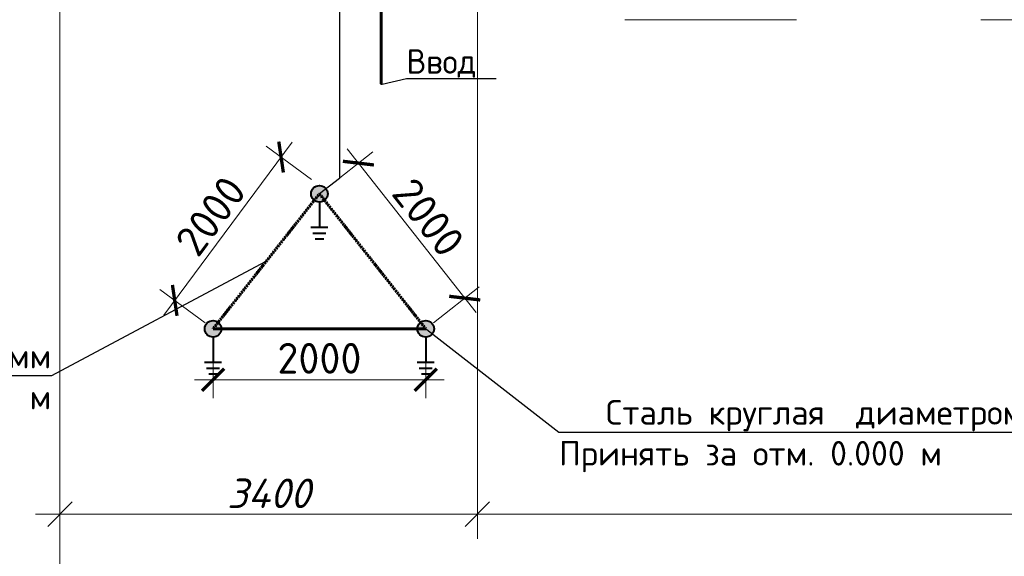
# Model space of a CAD drawing. Header units: millimetres. Extents: x 1114507 to 93926427, y 174473 to 817039.
# Tile 239 of 256: x 1665207 to 1673227, y 762146 to 766518. Entities that reach past the tile are written whole.
import ezdxf
from ezdxf import colors
from ezdxf.entities.mleader import LeaderData, LeaderLine
from ezdxf.enums import TextEntityAlignment as Align
from ezdxf.math import Vec2, Vec3

# ---------------------------------------------------------------- set-up
doc = ezdxf.new("R2010")
doc.units = ezdxf.units.MM
doc.linetypes.add('ACAD_ISO10W100', pattern=[18, 12, -3, 0, -3])
for name, color, linetype, lineweight in [('AUDIT_D_200531202138-12', 251, 'Continuous', 20), ('Размер 1', 251, 'Continuous', 20), ('Разметка', 255, 'Continuous', 30)]:
    doc.layers.add(name, color=color, linetype=linetype, lineweight=lineweight)
doc.layers.add('NOTE', color=3, linetype='Continuous')
doc.styles.add('iso', font='isocpeur.TTF')
doc.styles.add('ISOCPEUR 1', font='isocpeur.TTF')
doc.styles.get("Standard").update_dxf_attribs({"font": 'isocpeui.ttf'})
doc.styles.add('ГОСТ 250', font='isocpeui.ttf', dxfattribs={"height": 250})
doc.styles.add('ГОСТ 300', font='isocpeui.ttf', dxfattribs={"height": 300})
doc.linetypes.add('FENCELINE1', pattern='A,6.35,-2.54,[133,ltypeshp.shx,S=2.54,R=0,X=-2.54,Y=0],-2.54,25.4', length=36.83)
doc.dimstyles.new('archi  1-100', dxfattribs={"dimtxt": 250, "dimasz": 180, "dimexe": 150, "dimexo": 80, "dimgap": 50, "dimtad": 1, "dimdec": 0, "dimtxsty": 'ГОСТ 250', "dimblk": 'ARCHTICK', "dimcen": 0, "dimdle": 150, "dimclrd": 256, "dimclre": 256, "dimclrt": 256, "dimadec": 0, "dimazin": 0, "dimtfac": 1, "dimtdec": 0, "dimtmove": 1, "dimatfit": 3, "dimldrblk": 'DOTSMALL', "dimfxl": 0, "dimlwd": -1, "dimlwe": -1, "dimarcsym": 0})

# ---------------------------------------------------------------- blocks, each defined once
blk = doc.blocks.new('_Oblique')
at = {"color": 0, "linetype": 'ByBlock', "lineweight": -2}
blk.add_line((-0.5, -0.5), (0.5, 0.5), dxfattribs=at)
blk = doc.blocks.new('blok1qavmak')
at = {"color": 152, "lineweight": 0, "ltscale": 100}
for p, q in [((1491960.8, 766625.1), (1491960.8, 762289.5)), ((1491960.8, 766625.1), (1491960.8, 761576)), ((1495360.8, 766625.1), (1495360.8, 762289.5)), ((1495360.8, 766625.1), (1495360.8, 762289.5)), ((1495560.8, 762489.5), (1491760.8, 762489.5)), ((1505160.8, 762489.5), (1495160.8, 762489.5))]:
    blk.add_line(p, q, dxfattribs=at)
at = {"lineweight": 0, "ltscale": 100}
for p, q in [((1497960.8, 766518.1), (1496560.8, 766518.1)), ((1500860.8, 766518.1), (1499460.8, 766518.1))]:
    blk.add_line(p, q, dxfattribs=at)
at = {"color": 152, "lineweight": 0, "ltscale": 100, "xscale": 200, "yscale": 200, "zscale": 200, "rotation": 180}
for p in [(1491960.8, 762489.5), (1495360.8, 762489.5)]:
    blk.add_blockref('_Oblique', p, dxfattribs=at)
at = {"color": 152, "lineweight": 0, "ltscale": 100, "xscale": 200, "yscale": 200, "zscale": 200}
blk.add_blockref('_Oblique', (1495360.8, 762489.5), dxfattribs=at)
at = {"color": 152, "lineweight": 0, "ltscale": 100, "insert": (1493660.8, 762659.5), "char_height": 240, "attachment_point": 5}
blk.add_mtext('3400', dxfattribs=at)
blk = doc.blocks.new('_Dot')
at = {"color": 0, "linetype": 'ByBlock', "lineweight": -2}
blk.add_line((-0.5, 0), (-1, 0), dxfattribs=at)
at = {"color": 0, "linetype": 'ByBlock', "const_width": 0.5}
blk.add_lwpolyline([(-0.25, 0, 1), (0.25, 0, 1)], format="xyb", close=True, dxfattribs=at)
blk = doc.blocks.new('кнгл')
at = {"layer": 'Размер 1', "linetype": 'ByBlock', "lineweight": 40, "ltscale": 20}
h = blk.add_hatch(color=250, dxfattribs=at)
h.dxf.hatch_style = 1
h.set_gradient(color1=(51, 51, 51), color2=(0, 0, 0), one_color=1, name='INVSPHERICAL')
h.paths.add_polyline_path([(18854418, -8867469, 1), (18854612, -8867469, 1)])
at = {"layer": 'Размер 1', "color": 0, "linetype": 'ByBlock', "lineweight": 40, "ltscale": 20}
blk.add_circle((18854515, -8867469), 96.9, dxfattribs=at)
at = {"layer": 'Разметка', "color": 0, "linetype": 'ByBlock', "lineweight": 40, "ltscale": 20}
for p, q in [((18854515, -8867566), (18854515, -8867858)), ((18854416, -8867858), (18854615, -8867858)), ((18854440, -8867926), (18854591, -8867926)), ((18854466, -8867994), (18854565, -8867994))]:
    blk.add_line(p, q, dxfattribs=at)
blk = doc.blocks.new('_ArchTick')
at = {"color": 0, "linetype": 'ByBlock', "const_width": 0.15}
blk.add_lwpolyline([(-0.5, -0.5), (0.5, 0.5)], dxfattribs=at)
blk = doc.blocks.new('*D1832')
at = {"layer": 'AUDIT_D_200531202138-12', "ltscale": 20, "transparency": 16777216}
for p, q in [((1667425.2, 765519.4), (1666380.4, 764110.7)), ((1667584, 765214.9), (1667215.4, 765488.3)), ((1666717.8, 764047.2), (1666349.2, 764320.6))]:
    blk.add_line(p, q, dxfattribs=at)
at = {"layer": 'Defpoints', "color": 0, "linetype": 'ByBlock', "lineweight": 35, "ltscale": 20, "transparency": 16777216}
for p in [(1667648.2, 765167.3), (1666469.7, 764231.2), (1666782.1, 763999.5)]:
    blk.add_point(p, dxfattribs=at)
at = {"layer": 'AUDIT_D_200531202138-12', "linetype": 'ByBlock', "ltscale": 20, "transparency": 16777216, "xscale": 180, "yscale": 180, "zscale": 180}
for p, rotation in [((1667335.9, 765399), 53.43510040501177), ((1666469.7, 764231.2), 233.4351004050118)]:
    blk.add_blockref('_ArchTick', p, dxfattribs=dict(at, rotation=rotation))
at = {"layer": 'AUDIT_D_200531202138-12', "linetype": 'ByBlock', "lineweight": 25, "ltscale": 20, "transparency": 16777216, "insert": (1666762.2, 764919.3), "char_height": 250, "attachment_point": 5, "rotation": 53.4351, "style": 'iso'}
blk.add_mtext('2000', dxfattribs=at)
blk = doc.blocks.new('_DotSmall')
at = {"color": 0, "linetype": 'ByBlock', "const_width": 0.5}
blk.add_lwpolyline([(-0.0625, 0, 1), (0.0625, 0, 1)], format="xyb", close=True, dxfattribs=at)
blk = doc.blocks.new('*D1833')
at = {"layer": 'AUDIT_D_200531202138-12', "ltscale": 20, "transparency": 16777216}
for p, q in [((1667711.1, 765148.9), (1668083.6, 765442.3)), ((1667872.9, 765467.3), (1668924.7, 764131.7)), ((1668577.2, 764049), (1668949.7, 764342.4))]:
    blk.add_line(p, q, dxfattribs=at)
at = {"layer": 'Defpoints', "color": 0, "linetype": 'ByBlock', "lineweight": 35, "ltscale": 20, "transparency": 16777216}
for p in [(1667648.2, 765099.5), (1668831.9, 764249.6), (1668514.4, 763999.5)]:
    blk.add_point(p, dxfattribs=at)
at = {"layer": 'AUDIT_D_200531202138-12', "linetype": 'ByBlock', "ltscale": 20, "transparency": 16777216, "xscale": 180, "yscale": 180, "zscale": 180}
for p, rotation in [((1667965.7, 765349.5), 128.2189763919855), ((1668831.9, 764249.6), 308.2189763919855)]:
    blk.add_blockref('_ArchTick', p, dxfattribs=dict(at, rotation=rotation))
at = {"layer": 'AUDIT_D_200531202138-12', "linetype": 'ByBlock', "lineweight": 25, "ltscale": 20, "transparency": 16777216, "insert": (1668536.3, 764907.8), "char_height": 250, "attachment_point": 5, "rotation": 308.21898, "style": 'iso'}
blk.add_mtext('2000', dxfattribs=at)
blk = doc.blocks.new('*D1831')
at = {"layer": 'AUDIT_D_200531202138-12', "ltscale": 20, "transparency": 16777216}
for p, q in [((1666782.1, 763919.5), (1666782.1, 763434.4)), ((1668514.4, 763919.5), (1668514.4, 763434.4)), ((1666632.1, 763584.4), (1668664.4, 763584.4))]:
    blk.add_line(p, q, dxfattribs=at)
at = {"layer": 'Defpoints', "color": 0, "linetype": 'ByBlock', "lineweight": 35, "ltscale": 20, "transparency": 16777216}
for p in [(1666782.1, 763999.5), (1668514.4, 763999.5), (1668514.4, 763584.4)]:
    blk.add_point(p, dxfattribs=at)
at = {"layer": 'AUDIT_D_200531202138-12', "linetype": 'ByBlock', "ltscale": 20, "transparency": 16777216, "xscale": 180, "yscale": 180, "zscale": 180, "rotation": 180}
blk.add_blockref('_ArchTick', (1666782.1, 763584.4), dxfattribs=at)
at = {"layer": 'AUDIT_D_200531202138-12', "linetype": 'ByBlock', "ltscale": 20, "transparency": 16777216, "xscale": 180, "yscale": 180, "zscale": 180}
blk.add_blockref('_ArchTick', (1668514.4, 763584.4), dxfattribs=at)
at = {"layer": 'AUDIT_D_200531202138-12', "linetype": 'ByBlock', "lineweight": 25, "ltscale": 20, "transparency": 16777216, "insert": (1667648.2, 763759.4), "char_height": 250, "attachment_point": 5, "style": 'iso'}
blk.add_mtext('2000', dxfattribs=at)
blk = doc.blocks.new('uslov')
at = {"layer": 'NOTE', "color": 0, "style": 'ГОСТ 300'}
for p in [(933120, 709195.6), (933120, 708710.1), (933106.7, 708147.7)]:
    blk.add_text('\\M+3ACB2\\M+3ACE0\\M+3ACD9\\M+3ACD6\\M+3ACE4\\M+3ACDC\\M+3ACD1 \\M+3ACD5\\M+3ACD3\\M+3ACE5\\M+3ACE7\\M+3ACE1\\M+3ACE0\\M+3ACDD\\M+3ACF0\\M+3ACE3\\M+3ACDF\\M+3ACD1\\M+3ACF1 \\M+3ACE3 \\M+3ACE4\\M+3ACE2\\M+3ACD6\\M+3ACE4\\M+3ACEE\\M+3ACDA\\M+3ACDE \\M+3ACD9\\M+3ACD1\\M+3ACD9\\M+3ACD6\\M+3ACDE\\M+3ACDD\\M+3ACF1\\M+3ACF0\\M+3ACEB\\M+3ACDA\\M+3ACDE \\M+3ACDC\\M+3ACE0\\M+3ACDF\\M+3ACE4\\M+3ACD1\\M+3ACDC\\M+3ACE4\\M+3ACE0\\M+3ACDE', height=96.2428, dxfattribs=at).set_placement(p)
for s, p in [('220\\M+3ACA3, 16\\M+3ACA1   \\M+3ACE0\\M+3ACD5\\M+3ACDA\\M+3ACDF\\M+3ACD1\\M+3ACE2\\M+3ACDF\\M+3ACED\\M+3ACDB (\\M+3ACE6\\M+3ACD1\\M+3ACD9\\M+3ACD1, \\M+3ACDF\\M+3ACD6\\M+3ACDB\\M+3ACE4\\M+3ACE2\\M+3ACD1\\M+3ACDD\\M+3ACEE, \\M+3ACD9\\M+3ACD6\\M+3ACDE\\M+3ACDD\\M+3ACF1), \\M+3ACD4\\M+3ACD6\\M+3ACE2\\M+3ACDE\\M+3ACD6\\M+3ACE4\\M+3ACDA\\M+3ACE9\\M+3ACDF\\M+3ACED\\M+3ACDB ', (933120, 708607.3, 0.2)), ('220\\M+3ACA3, 16\\M+3ACA1   \\M+3ACD5\\M+3ACD3\\M+3ACE0\\M+3ACDB\\M+3ACDF\\M+3ACD1\\M+3ACF1 (\\M+3ACE6\\M+3ACD1\\M+3ACD9\\M+3ACD1, \\M+3ACDF\\M+3ACD6\\M+3ACDB\\M+3ACE4\\M+3ACE2\\M+3ACD1\\M+3ACDD\\M+3ACEE, \\M+3ACD9\\M+3ACD6\\M+3ACDE\\M+3ACDD\\M+3ACF1), \\M+3ACD4\\M+3ACD6\\M+3ACE2\\M+3ACDE\\M+3ACD6\\M+3ACE4\\M+3ACDA\\M+3ACE9\\M+3ACDF\\M+3ACED\\M+3ACDB ', (933106.7, 708039.4, 0.2))]:
    blk.add_text(s, height=96.2428, dxfattribs=at).set_placement(p, align=Align.MIDDLE_LEFT)

msp = doc.modelspace()

# ---------------------------------------------------------------- block references
at = {"color": 0}
msp.add_blockref('blok1qavmak', (173574, 0), dxfattribs=at)

# ---------------------------------------------------------------- next in the draw order: linework, layer by layer
at = {"color": 2, "linetype": 'FENCELINE1', "lineweight": 30, "ltscale": 5}
msp.add_lwpolyline([(1668734.9, 768627.9), (1667812.7, 768627.9), (1667812.7, 765224.7), (1667648.2, 765099.5)], dxfattribs=at)
at = {"lineweight": 60}
msp.add_lwpolyline([(1668150.2, 765996.1), (1668150.2, 768524.6), (1668734.9, 768524.6)], dxfattribs=at)
at = {"layer": 'AUDIT_D_200531202138-12', "color": 0, "linetype": 'ACAD_ISO10W100', "lineweight": 60, "ltscale": 0.3}
for p, q in [((1667648.2, 765099.5, -709.5), (1666782.1, 763999.5, -709.5)), ((1667648.2, 765099.5, -709.5), (1668514.4, 763999.5, -709.5)), ((1666782.1, 763999.5, -709.5), (1668514.4, 763999.5, -709.5))]:
    msp.add_line(p, q, dxfattribs=at)

# ---------------------------------------------------------------- next in the draw order: block references
at = {"color": 0, "lineweight": 30, "xscale": 0.9657656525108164, "yscale": 0.9657656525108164, "zscale": 0.9657656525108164}
msp.add_blockref('uslov', (743409.7, 81250.9), dxfattribs=at)
at = {"layer": 'AUDIT_D_200531202138-12', "color": 0, "linetype": 'ByBlock', "lineweight": 25, "xscale": 0.7000000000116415, "yscale": 0.7000000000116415, "zscale": 0.7000000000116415}
for p in [(-11530512.5, 6972327.7, -709.5), (-11531378.7, 6971227.8, -709.5), (-11529646.4, 6971227.8, -709.5)]:
    msp.add_blockref('кнгл', p, dxfattribs=at)

# ---------------------------------------------------------------- next in the draw order: texts
at = {"linetype": 'ByBlock', "lineweight": 30, "ltscale": 10, "insert": (1197603, 784433.1, 0), "char_height": 250, "width": 18040, "attachment_point": 1, "style": 'ISOCPEUR 1'}
msp.add_mtext('     Рабочая документация по объекту: {\\C7;школы ^J}     Настоящий проект выполнен на основании чертежей марки АС, ВК и ОВ в соответствии с требованиями КМК и ПУЭ.\\P     Внешнее электроснабжение решается в отдельном проекте "Внутриплощадочных сетей"\\P     Проект энергоснабжения школы.\\P     Установленная мощность 33,6 кВт; Расчетная мощность 30,2 кВт  \\P     По надежности энергоснабжения школа относится к потребителям II категории.\\P\\pi1291.6675,t0,19518.5175;{\\LСиловое электрооборудование:\\P\\pi0,tz;}     В качестве вводно-распределительного и силового щита принят щит {\\C0;ПР11-3060-21УЗ (изготовить индв. по заказу) }. В качестве осветительного и силового щита принять щит ЩРВ-6 {\\C0;(изготовить индв. по заказу)} и щит комплектный ОЩВ.\\P\\pt0,19518.5175;     Электропотребителями здания  являются: освещение, штепсельные розетки, электропотребители технологического оборудования. Главный распределительный щит, силовые щиты и щиты освещения приняты сборными с модульными автоматическими выключателями с установкой на DIN-рейку по индивидуальному заказу. В распределительных щитах предусматривается устройство заземляющей шины. Фазораспределение злектронагрузок должно быть равномерным. Автоматические выключатели на розеточных группах имеют устройства  защитного отключения. \\P\\ptz;     Силовыми электроприемниками являются потребители сантехнического и технологического оборудования помещений. Магистральные и распределительные сети выполняются медным кабелем ВВГнг  в винипластовых  трубах в стенах срыто под штукатуркой. Ответвительные коробки установить скрыто на стене.\\P     1.  Розетки разместить на высоте 1800 мм от чистого пола в  помещениях   для  пребывания  детей  (А также см. уточнение по плану)  согласно пункта 12.34 КМК КМК КМК 2.04.17-19. ^J     2.  Выключатели во всех помещениях разместить на высоте 1800 мм.  Отступ от проёмов дверей - 200 мм, а также см. уточнение по плану.^J  Допускается установка выключателей под потолком с управлением при помощи шнура. ПУЭ п. 6.6.31.^J  Установка штепсельных розеток в ванных комнатах, душевых, мыльных помещениях бань, помещениях, содержащих нагреватели для саун (далее по тексту «саунах»), а также в стиральных помещениях прачечных не допускается ПУЭ п. 7.1.48.^JМинимальное расстояние от выключателей, штепсельных розеток и элементов электроустановок до газопроводов должно быть не менее 0,5 м ПУЭ п. 7.1.50.\\P{\\O      \\L\\oЭлектроосвещение}\\P     В соответствии КМК КМК 2.01.05-19. в проекте предусматривается общее рабочее, эвакуационное освещение на напряжение 220В.  Рабочее освещение предусматривается во всех помещениях комплекса, эвакуационное - в коридорах, в фойе, лестничных клетках, вестибюле. На выходах по пути эвакуации устанавливаются световые указатели "Выход" с аккумуляторными  батареями. Светильники аварийного освещения обозначаются значком "А" и выбираются из числа светильников рабочего освещения и питаются от щита ЩАО. Управление освещением выполняется включателями, устанавливаемыми по месту. Выбор светильников произведен в соответствии с назначением помещений, их конструктивными особенностями и характеристикой окружающей среды. В качестве источников света приняты светильники потолочные светодиодные LED панели и {\\C0;светодиодные линейные светильники} . Групповые сети освещения выполняются медным кабелем ВВГнг в винипластовой трубе.\\P\\pi1896.36,t0,28627.16;{\\LЗаземление}\\P\\pi0,tz;     Для защиты от поражения  электрическим током применяется система заземления TN-S  (используется 3я и 5я  жила  кабеля) и выполняется уравнивание потенциалов. Все металлические нетоковедущие части электрооборудования подлежат заземлению. В качестве заземляющих проводников используются нулевые провода сети и специальные заземляющие проводники, прокладываемые совместно с рабочими проводниками от электрощитов до электропотребителей. Сопротивление растеканию тока заземляющих устройств не должно превышать 4 Ом в любое время года. Внутренний контур заземления необходимо присоединить к наружному контуру заземления. Защита от заноса высокого потенциала и уравнивание потенциалов выполняется путем присоединения металлической арматуры фундаментов к горизонтальному  заземлителю. Все соединения выполнить сваркой.', dxfattribs=at)

# ---------------------------------------------------------------- next in the draw order: dimensions: what is measured, and where the dimension line sits
at = {"layer": 'AUDIT_D_200531202138-12', "color": 0, "linetype": 'ByBlock', "lineweight": 25, "ltscale": 20}
for p1, p2, distance, picture, middle in [((1667648.2, 765167.3, -709.5), (1666782.1, 763999.5, -709.5), -388.9, '*D1832', (1666762.2, 764919.3, -709.5)), ((1667648.2, 765099.5, -709.5), (1668514.4, 763999.5, -709.5), 404.1, '*D1833', (1668536.3, 764907.8, -709.5)), ((1666782.1, 763999.5, -709.5), (1668514.4, 763999.5, -709.5), -415.2, '*D1831', (1667648.2, 763759.4, -709.5))]:
    dim = msp.add_aligned_dim(p1=p1, p2=p2, distance=distance, text='2000', dimstyle='archi  1-100', override={"dimtxsty": 'iso', "dimfxl": 300, "dimarcsym": 1}, dxfattribs=at)
    dim.commit()
    dim.dimension.update_dxf_attribs({"geometry": picture, "text_midpoint": middle})

# ---------------------------------------------------------------- next in the draw order: leaders
at = {"lineweight": 0}
ml = msp.add_multileader_mtext('Standard', dxfattribs=at)
ml.set_content('\\A1;{\\fGOST Common|b0|i0|c204|p34;Ввод }', color=256)
ml.set_leader_properties()
ml.set_arrow_properties(name='DOT')
ml.build(insert=Vec2(0, 0))
ml.multileader.update_dxf_attribs({"text_left_attachment_type": 6, "text_right_attachment_type": 6, "dogleg_length": 0.36, "arrow_head_size": 10})
ctx = ml.context
ctx.base_point, ctx.char_height, ctx.arrow_head_size, ctx.landing_gap_size, ctx.plane_origin = Vec3(1668357.5, 766037.7), 200, 10, 1, Vec3(1667497, 766003.4)
ctx.left_attachment, ctx.right_attachment = 6, 6
notes = []
notes.append((ctx, [(0, (1, 1, 0), (1668357.2, 766037.7), (1, 0), 0.36, [(0, [(1668149, 765991.4)], 0, [])])]))
ctx.mtext.insert, ctx.mtext.width, ctx.mtext.flow_direction = Vec3(1668358.5, 766277.7), 2147.602, 5
ml = msp.add_multileader_mtext('Standard', dxfattribs=at)
ml.set_content('{\\C0;   Сталь полосовая  25х4 мм ^JПринять за отм. 0.000 м}', color=256, style='ISOCPEUR 1')
ml.set_leader_properties()
ml.set_arrow_properties(name='DOT')
ml.build(insert=Vec2(0, 0))
ml.multileader.update_dxf_attribs({"text_left_attachment_type": 6, "text_right_attachment_type": 6, "dogleg_length": 0.36, "arrow_head_size": 10})
ctx = ml.context
ctx.base_point, ctx.char_height, ctx.arrow_head_size, ctx.landing_gap_size, ctx.plane_origin = Vec3(1661722.7, 763617.2, -709.5), 200, 10, 1, Vec3(1672403.9, 763943.4, -709.5)
ctx.left_attachment, ctx.right_attachment, ctx.text_align_type = 6, 6, 2
notes.append((ctx, [(1, (1, 1, 0), (1665465, 763617.2, -709.5), (-1, 0), 0.36, [(0, [(1667215.1, 764549.5, -709.5)], 0, [])])]))
ctx.mtext.insert, ctx.mtext.width, ctx.mtext.alignment, ctx.mtext.flow_direction = Vec3(1665463.7, 763877.2, -709.5), 4095.109, 3, 5
ml = msp.add_multileader_mtext('Standard', dxfattribs=at)
ml.set_content('{\\C0;   Сталь круглая  диаметром 12мм L=2м ^JПринять за отм. 0.000 м}', color=256, style='ISOCPEUR 1')
ml.set_leader_properties()
ml.set_arrow_properties(name='DOT')
ml.build(insert=Vec2(0, 0))
ml.multileader.update_dxf_attribs({"text_left_attachment_type": 6, "text_right_attachment_type": 6, "dogleg_length": 0.36, "arrow_head_size": 10})
ctx = ml.context
ctx.base_point, ctx.char_height, ctx.arrow_head_size, ctx.landing_gap_size, ctx.plane_origin = Vec3(1669598.6, 763158.9, -709.5), 200, 10, 1, Vec3(1671636.4, 764921.3, -709.5)
ctx.left_attachment, ctx.right_attachment = 6, 6
notes.append((ctx, [(0, (1, 1, 0), (1669598.3, 763158.9, -709.5), (1, 0), 0.36, [(0, [(1668514.4, 763999.5, -709.5)], 0, [])])]))
ctx.mtext.insert, ctx.mtext.width, ctx.mtext.flow_direction = Vec3(1669599.6, 763418.9, -709.5), 5280.863, 5
for ctx, leaders in notes:
    for number, flags, end, landing, length, lines in leaders:
        leader = LeaderData()
        leader.index, (leader.has_last_leader_line, leader.has_dogleg_vector, leader.attachment_direction) = number, flags
        leader.last_leader_point, leader.dogleg_vector, leader.dogleg_length = Vec3(end), Vec3(landing), length
        for number, points, colour, breaks in lines:
            line = LeaderLine()
            line.index, line.vertices, line.color, line.breaks = number, Vec3.list(points), colors.encode_raw_color(colour), breaks
            leader.lines.append(line)
        ctx.leaders.append(leader)

doc.saveas('drawing.dxf')
